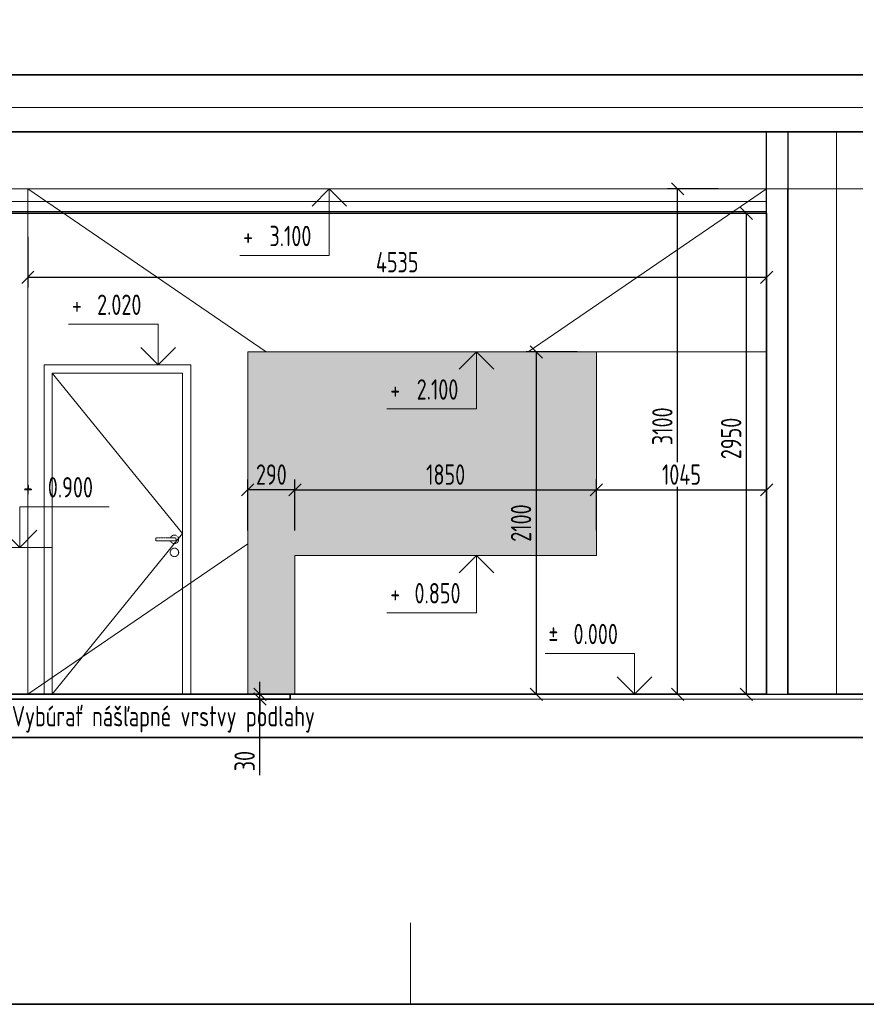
# Model space of a CAD drawing. Header units: inches. Extents: x -96941 to 10978768, y -673 to 1070890.
# Tile 2 of 256: x 6631 to 11828, y 42065 to 48105. Entities that reach past the tile are written whole.
import ezdxf
from ezdxf.enums import TextEntityAlignment as Align

# ---------------------------------------------------------------- set-up
doc = ezdxf.new("R2010")
doc.units = ezdxf.units.IN
doc.linetypes.add('2bodkociarka 1_8', pattern=[3.39, 1.8, -0.53, 0, -0.53, 0, -0.53])
doc.layers.get('Defpoints').update_dxf_attribs({"color": 6, "lineweight": 9})
for name, color, linetype, lineweight in [('!_A_01_TENKÁ', 8, 'Continuous', 13), ('!_A_02_HRUBÁ', 255, 'Continuous', 35), ('!_A_21_KÓTY', 3, 'Continuous', 9), ('!_A_22_PLAVÁK', 110, 'Continuous', 9), ('A-DOOR', 31, 'Continuous', 18), ('A-DOOR-FRAM', 31, 'Continuous', 25), ('A-FLOR', 192, 'Continuous', 13), ('A-WALL', 113, 'Continuous', 18)]:
    doc.layers.add(name, color=color, linetype=linetype, lineweight=lineweight)
doc.layers.add('!_A_51_BÚRACIE PRÁCE', color=40, linetype='Continuous', lineweight=13, true_color=0xffbf00)
doc.styles.add('Iso CP', font='isocp.shx', dxfattribs={"width": 0.8})
doc.dimstyles.new('1-50', dxfattribs={"dimscale": 50, "dimtxt": 2.5, "dimasz": 1.5, "dimexe": 1.25, "dimexo": 1, "dimtad": 1, "dimdec": 0, "dimrnd": 5, "dimdsep": 46, "dimtxsty": 'Iso CP', "dimblk1": 'OBLIQUE', "dimblk2": 'OBLIQUE', "dimsah": 1, "dimcen": 2.5, "dimclrt": 4, "dimadec": 0, "dimazin": 0, "dimtfac": 1, "dimtdec": 0, "dimtmove": 1, "dimatfit": 3, "dimldrblk": 'OBLIQUE', "dimfxl": 5, "dimfxlon": 1, "dimtfill": 1, "dimtolj": 1, "dimtzin": 0, "dimarcsym": 0})

# ---------------------------------------------------------------- blocks, each defined once
blk = doc.blocks.new('rámik')
at = {"layer": '!_A_01_TENKÁ'}
blk.add_lwpolyline([(-31500, 0), (-31500, 500)], dxfattribs=at)
at = {"layer": '!_A_02_HRUBÁ'}
blk.add_lwpolyline([(-36750, 21000), (0, 21000), (0, 0), (-36750, 0)], close=True, dxfattribs=at)
blk = doc.blocks.new('*U1699')
at = {"linetype": 'Continuous'}
for p, q in [((2374.8, 250), (1824.8, 250)), ((2374.8, 0), (2374.8, 250)), ((2374.8, 0), (2268.7, 106.1)), ((2374.8, 0), (2480.8, 106.1)), ((2174.8, 0), (2574.8, 0))]:
    blk.add_line(p, q, dxfattribs=at)
at = {"color": 4, "linetype": 'Continuous', "style": 'Iso CP', "width": 0.8}
blk.add_text('%%P', height=125, dxfattribs=at).set_placement((1876.1, 369.4), align=Align.MIDDLE_CENTER)
at = {"color": 4, "linetype": 'Continuous', "style": 'Iso CP', "width": 0.8, "flags": 8}
blk.add_attdef('VYSKKOT', text='', height=125, dxfattribs=at).set_placement((2136, 369.4), align=Align.MIDDLE_CENTER)
blk = doc.blocks.new('*U1496')
at = {"linetype": 'Continuous'}
for p, q in [((-550, 2270), (-1100, 2270)), ((-550, 2020), (-550, 2270)), ((-550, 2020), (-656.1, 2126.1)), ((-550, 2020), (-443.9, 2126.1)), ((-750, 2020), (-350, 2020))]:
    blk.add_line(p, q, dxfattribs=at)
at = {"color": 4, "linetype": 'Continuous', "style": 'Iso CP', "width": 0.8}
blk.add_text('+', height=125, dxfattribs=at).set_placement((-1048.7, 2389.4), align=Align.MIDDLE_CENTER)
at = {"color": 4, "linetype": 'Continuous', "style": 'Iso CP', "width": 0.8, "flags": 8}
blk.add_attdef('VYSKKOT', text='', height=125, dxfattribs=at).set_placement((-788.8, 2389.4), align=Align.MIDDLE_CENTER)
blk = doc.blocks.new('*U1502')
at = {"linetype": 'Continuous'}
for p, q in [((-850, 1150), (-1400, 1150)), ((-1400, 900), (-1400, 1150)), ((-1400, 900), (-1506.1, 1006.1)), ((-1400, 900), (-1293.9, 1006.1)), ((-1600, 900), (-1200, 900))]:
    blk.add_line(p, q, dxfattribs=at)
at = {"color": 4, "linetype": 'Continuous', "style": 'Iso CP', "width": 0.8}
blk.add_text('+', height=125, dxfattribs=at).set_placement((-1348.7, 1269.4), align=Align.MIDDLE_CENTER)
at = {"color": 4, "linetype": 'Continuous', "style": 'Iso CP', "width": 0.8, "flags": 8}
blk.add_attdef('VYSKKOT', text='', height=125, dxfattribs=at).set_placement((-1088.8, 1269.4), align=Align.MIDDLE_CENTER)
blk = doc.blocks.new('*U1498')
at = {"linetype": 'Continuous'}
for p, q in [((300.7, 3100), (700.7, 3100)), ((500.7, 3100), (394.6, 2993.9)), ((500.7, 3100), (606.8, 2993.9)), ((500.7, 3100), (500.7, 2691.5)), ((500.7, 2691.5), (-49.3, 2691.5))]:
    blk.add_line(p, q, dxfattribs=at)
at = {"color": 4, "linetype": 'Continuous', "style": 'Iso CP', "width": 0.8}
blk.add_text('+', height=125, dxfattribs=at).set_placement((2, 2810.9), align=Align.MIDDLE_CENTER)
at = {"color": 4, "linetype": 'Continuous', "style": 'Iso CP', "width": 0.8, "flags": 8}
blk.add_attdef('VYSKKOT', text='', height=125, dxfattribs=at).set_placement((261.9, 2810.9), align=Align.MIDDLE_CENTER)
blk = doc.blocks.new('_Oblique')
at = {"color": 0, "linetype": 'ByBlock', "lineweight": -2}
blk.add_line((-0.5, -0.5), (0.5, 0.5), dxfattribs=at)
blk = doc.blocks.new('*D1694')
at = {"layer": '!_A_21_KÓTY', "color": 0, "lineweight": -2, "transparency": 16777216}
for p, q in [((8105.7, 43967.2), (8105.7, 44042.2)), ((7855.7, 43967.2), (8168.2, 43967.2)), ((7855.7, 43937.2), (8168.2, 43937.2)), ((8105.7, 43937.2), (8105.7, 43967.2)), ((8105.7, 43937.2), (8105.7, 43967.2)), ((8105.7, 43937.2), (8105.7, 43862.2)), ((8105.7, 43470.6), (8105.7, 43937.2))]:
    blk.add_line(p, q, dxfattribs=at)
at = {"layer": 'Defpoints', "color": 0, "transparency": 16777216}
for p in [(6221, 43967.2), (6221, 43937.2), (8105.7, 43967.2)]:
    blk.add_point(p, dxfattribs=at)
at = {"layer": '!_A_21_KÓTY', "color": 0, "lineweight": -2, "transparency": 16777216, "xscale": 75, "yscale": 75, "zscale": 75}
for p, rotation in [((8105.7, 43967.2), 270), ((8105.7, 43937.2), 90)]:
    blk.add_blockref('_Oblique', p, dxfattribs=dict(at, rotation=rotation))
at = {"layer": '!_A_21_KÓTY', "color": 4, "transparency": 16777216, "insert": (8011.9, 43556.9), "char_height": 125, "attachment_point": 5, "rotation": 90, "style": 'Iso CP', "bg_fill": 3, "box_fill_scale": 1.1, "bg_fill_color": 256, "bg_fill_true_color": 13158600, "bg_fill_transparency": 0}
blk.add_mtext('\\A1;30', dxfattribs=at)
blk = doc.blocks.new('*D1695')
at = {"layer": '!_A_21_KÓTY', "color": 0, "lineweight": -2, "transparency": 16777216}
for p, q in [((10919.8, 47067.2), (10607.3, 47067.2)), ((10669.8, 43967.2), (10669.8, 47067.2)), ((10419.8, 43967.2), (10732.3, 43967.2))]:
    blk.add_line(p, q, dxfattribs=at)
at = {"layer": 'Defpoints', "color": 0, "transparency": 16777216}
for p in [(10669.8, 47067.2), (11216, 47067.2), (6221, 43967.2)]:
    blk.add_point(p, dxfattribs=at)
at = {"layer": '!_A_21_KÓTY', "color": 0, "lineweight": -2, "transparency": 16777216, "xscale": 75, "yscale": 75, "zscale": 75}
for p, rotation in [((10669.8, 47067.2), 90), ((10669.8, 43967.2), 270)]:
    blk.add_blockref('_Oblique', p, dxfattribs=dict(at, rotation=rotation))
at = {"layer": '!_A_21_KÓTY', "color": 4, "transparency": 16777216, "insert": (10576.1, 45611), "char_height": 125, "attachment_point": 5, "rotation": 90, "style": 'Iso CP', "bg_fill": 3, "box_fill_scale": 1.1, "bg_fill_color": 256, "bg_fill_true_color": 13158600, "bg_fill_transparency": 0}
blk.add_mtext('\\A1;3100', dxfattribs=at)
blk = doc.blocks.new('*D1696')
at = {"layer": '!_A_21_KÓTY', "color": 0, "lineweight": -2, "transparency": 16777216}
for p, q in [((11166, 46917.2), (11029.6, 46917.2)), ((11092.1, 43967.2), (11092.1, 46917.2)), ((11166, 43967.2), (11029.6, 43967.2))]:
    blk.add_line(p, q, dxfattribs=at)
at = {"layer": 'Defpoints', "color": 0, "transparency": 16777216}
for p in [(11092.1, 46917.2), (11216, 46917.2), (11216, 43967.2)]:
    blk.add_point(p, dxfattribs=at)
at = {"layer": '!_A_21_KÓTY', "color": 0, "lineweight": -2, "transparency": 16777216, "xscale": 75, "yscale": 75, "zscale": 75}
for p, rotation in [((11092.1, 46917.2), 90), ((11092.1, 43967.2), 270)]:
    blk.add_blockref('_Oblique', p, dxfattribs=dict(at, rotation=rotation))
at = {"layer": '!_A_21_KÓTY', "color": 4, "transparency": 16777216, "insert": (10998.3, 45536), "char_height": 125, "attachment_point": 5, "rotation": 90, "style": 'Iso CP', "bg_fill": 3, "box_fill_scale": 1.1, "bg_fill_color": 256, "bg_fill_true_color": 13158600, "bg_fill_transparency": 0}
blk.add_mtext('\\A1;2950', dxfattribs=at)
blk = doc.blocks.new('*D1697')
at = {"layer": '!_A_21_KÓTY', "color": 0, "lineweight": -2, "transparency": 16777216}
for p, q in [((6681, 46773.9), (6681, 46461.4)), ((11216, 46773.9), (11216, 46461.4)), ((11216, 46523.9), (6681, 46523.9))]:
    blk.add_line(p, q, dxfattribs=at)
at = {"layer": 'Defpoints', "color": 0, "transparency": 16777216}
for p in [(6681, 47067.2), (11216, 47067.2), (6681, 46523.9)]:
    blk.add_point(p, dxfattribs=at)
at = {"layer": '!_A_21_KÓTY', "color": 0, "lineweight": -2, "transparency": 16777216, "xscale": 75, "yscale": 75, "zscale": 75, "rotation": 180}
blk.add_blockref('_Oblique', (6681, 46523.9), dxfattribs=at)
at = {"layer": '!_A_21_KÓTY', "color": 0, "lineweight": -2, "transparency": 16777216, "xscale": 75, "yscale": 75, "zscale": 75}
blk.add_blockref('_Oblique', (11216, 46523.9), dxfattribs=at)
at = {"layer": '!_A_21_KÓTY', "color": 4, "transparency": 16777216, "insert": (8948.5, 46617.6), "char_height": 125, "attachment_point": 5, "style": 'Iso CP', "bg_fill": 3, "box_fill_scale": 1.1, "bg_fill_color": 256, "bg_fill_true_color": 13158600, "bg_fill_transparency": 0}
blk.add_mtext('\\A1;4535', dxfattribs=at)
blk = doc.blocks.new('*D1701')
at = {"layer": '!_A_21_KÓTY', "color": 0, "lineweight": -2, "transparency": 16777216}
for p, q in [((10052.3, 46067.2), (9739.8, 46067.2)), ((9802.3, 46067.2), (9802.3, 43967.2)), ((10052.3, 43967.2), (9739.8, 43967.2))]:
    blk.add_line(p, q, dxfattribs=at)
at = {"layer": 'Defpoints', "color": 0, "transparency": 16777216}
for p in [(10171, 46067.2), (9802.3, 43967.2), (10171, 43967.2)]:
    blk.add_point(p, dxfattribs=at)
at = {"layer": '!_A_21_KÓTY', "color": 0, "lineweight": -2, "transparency": 16777216, "xscale": 75, "yscale": 75, "zscale": 75}
for p, rotation in [((9802.3, 46067.2), 90), ((9802.3, 43967.2), 270)]:
    blk.add_blockref('_Oblique', p, dxfattribs=dict(at, rotation=rotation))
at = {"layer": '!_A_21_KÓTY', "color": 4, "transparency": 16777216, "insert": (9708.5, 45017.2), "char_height": 125, "attachment_point": 5, "rotation": 90, "style": 'Iso CP', "bg_fill": 3, "box_fill_scale": 1.1, "bg_fill_color": 256, "bg_fill_true_color": 13158600, "bg_fill_transparency": 0}
blk.add_mtext('\\A1;2100', dxfattribs=at)
blk = doc.blocks.new('*D1702')
at = {"layer": '!_A_21_KÓTY', "color": 0, "lineweight": -2, "transparency": 16777216}
for p, q in [((8031, 44970.9), (8031, 45283.4)), ((8321, 44970.9), (8321, 45283.4)), ((8321, 45220.9), (8031, 45220.9))]:
    blk.add_line(p, q, dxfattribs=at)
at = {"layer": 'Defpoints', "color": 0, "transparency": 16777216}
for p in [(8031, 44817.2), (8321, 44817.2)]:
    blk.add_point(p, dxfattribs=at)
at = {"layer": '!_A_21_KÓTY', "color": 0, "lineweight": -2, "transparency": 16777216, "xscale": 75, "yscale": 75, "zscale": 75, "rotation": 180}
blk.add_blockref('_Oblique', (8031, 45220.9), dxfattribs=at)
at = {"layer": '!_A_21_KÓTY', "color": 0, "lineweight": -2, "transparency": 16777216, "xscale": 75, "yscale": 75, "zscale": 75}
blk.add_blockref('_Oblique', (8321, 45220.9), dxfattribs=at)
at = {"layer": '!_A_21_KÓTY', "color": 4, "transparency": 16777216, "insert": (8176, 45314.6), "char_height": 125, "attachment_point": 5, "style": 'Iso CP', "bg_fill": 3, "box_fill_scale": 1.1, "bg_fill_color": 256, "bg_fill_true_color": 13158600, "bg_fill_transparency": 0}
blk.add_mtext('\\A1;290', dxfattribs=at)
at = {"layer": 'Defpoints', "color": 0, "transparency": 16777216}
blk.add_point((8031, 45220.9), dxfattribs=at)
blk = doc.blocks.new('*D1703')
at = {"layer": '!_A_21_KÓTY', "color": 0, "lineweight": -2, "transparency": 16777216}
for p, q in [((8321, 44970.9), (8321, 45283.4)), ((10171, 44970.9), (10171, 45283.4)), ((8321, 45220.9), (10171, 45220.9))]:
    blk.add_line(p, q, dxfattribs=at)
at = {"layer": 'Defpoints', "color": 0, "transparency": 16777216}
for p in [(10171, 45220.9), (8321, 44817.2), (10171, 44817.2)]:
    blk.add_point(p, dxfattribs=at)
at = {"layer": '!_A_21_KÓTY', "color": 0, "lineweight": -2, "transparency": 16777216, "xscale": 75, "yscale": 75, "zscale": 75, "rotation": 180}
blk.add_blockref('_Oblique', (8321, 45220.9), dxfattribs=at)
at = {"layer": '!_A_21_KÓTY', "color": 0, "lineweight": -2, "transparency": 16777216, "xscale": 75, "yscale": 75, "zscale": 75}
blk.add_blockref('_Oblique', (10171, 45220.9), dxfattribs=at)
at = {"layer": '!_A_21_KÓTY', "color": 4, "transparency": 16777216, "insert": (9246, 45314.6), "char_height": 125, "attachment_point": 5, "style": 'Iso CP', "bg_fill": 3, "box_fill_scale": 1.1, "bg_fill_color": 256, "bg_fill_true_color": 13158600, "bg_fill_transparency": 0}
blk.add_mtext('\\A1;1850', dxfattribs=at)
blk = doc.blocks.new('*D1704')
at = {"layer": '!_A_21_KÓTY', "color": 0, "lineweight": -2, "transparency": 16777216}
for p, q in [((10171, 44970.9), (10171, 45283.4)), ((11216, 44970.9), (11216, 45283.4)), ((10171, 45220.9), (11216, 45220.9))]:
    blk.add_line(p, q, dxfattribs=at)
at = {"layer": 'Defpoints', "color": 0, "transparency": 16777216}
for p in [(11216, 45220.9), (10171, 44817.2), (11216, 43967.2)]:
    blk.add_point(p, dxfattribs=at)
at = {"layer": '!_A_21_KÓTY', "color": 0, "lineweight": -2, "transparency": 16777216, "xscale": 75, "yscale": 75, "zscale": 75, "rotation": 180}
blk.add_blockref('_Oblique', (10171, 45220.9), dxfattribs=at)
at = {"layer": '!_A_21_KÓTY', "color": 0, "lineweight": -2, "transparency": 16777216, "xscale": 75, "yscale": 75, "zscale": 75}
blk.add_blockref('_Oblique', (11216, 45220.9), dxfattribs=at)
at = {"layer": '!_A_21_KÓTY', "color": 4, "transparency": 16777216, "insert": (10693.5, 45314.6), "char_height": 125, "attachment_point": 5, "style": 'Iso CP', "bg_fill": 3, "box_fill_scale": 1.1, "bg_fill_color": 256, "bg_fill_true_color": 13158600, "bg_fill_transparency": 0}
blk.add_mtext('\\A1;1045', dxfattribs=at)
blk = doc.blocks.new('*U1705')
at = {"linetype": 'Continuous'}
for p, q in [((1203.8, 2100), (1603.8, 2100)), ((1403.8, 2100), (1297.8, 1993.9)), ((1403.8, 2100), (1509.9, 1993.9)), ((1403.8, 2100), (1403.8, 1750)), ((1403.8, 1750), (853.8, 1750))]:
    blk.add_line(p, q, dxfattribs=at)
at = {"color": 4, "linetype": 'Continuous', "style": 'Iso CP', "width": 0.8}
blk.add_text('+', height=125, dxfattribs=at).set_placement((905.2, 1869.4), align=Align.MIDDLE_CENTER)
at = {"color": 4, "linetype": 'Continuous', "style": 'Iso CP', "width": 0.8, "flags": 8}
blk.add_attdef('VYSKKOT', text='', height=125, dxfattribs=at).set_placement((1165, 1869.4), align=Align.MIDDLE_CENTER)
blk = doc.blocks.new('*U1707')
at = {"linetype": 'Continuous'}
for p, q in [((1203.8, 850), (1603.8, 850)), ((1403.8, 850), (1297.8, 743.9)), ((1403.8, 850), (1509.9, 743.9)), ((1403.8, 850), (1403.8, 500)), ((1403.8, 500), (853.8, 500))]:
    blk.add_line(p, q, dxfattribs=at)
at = {"color": 4, "linetype": 'Continuous', "style": 'Iso CP', "width": 0.8}
blk.add_text('+', height=125, dxfattribs=at).set_placement((905.2, 619.4), align=Align.MIDDLE_CENTER)
at = {"color": 4, "linetype": 'Continuous', "style": 'Iso CP', "width": 0.8, "flags": 8}
blk.add_attdef('VYSKKOT', text='', height=125, dxfattribs=at).set_placement((1165, 619.4), align=Align.MIDDLE_CENTER)

msp = doc.modelspace()

# ---------------------------------------------------------------- linework, layer by layer
at = {"layer": '!_A_01_TENKÁ'}
for p, q in [((5144.615, 47567.222), (11807.729, 47567.222)), ((11646.038, 43967.222), (11646.038, 47417.222)), ((6681.038, 43967.222), (6681.038, 47067.222)), ((11807.729, 43937.222), (5911.038, 43937.222)), ((6321.038, 43702.222), (11807.729, 43702.222))]:
    msp.add_line(p, q, dxfattribs=at)
for points in [[(6321.038, 47067.222), (11807.729, 47067.222)], [(11216.038, 46989.222), (6321.038, 46989.222)], [(11216.038, 46929.222), (6321.038, 46929.222)]]:
    msp.add_lwpolyline(points, dxfattribs=at)
at = {"layer": '!_A_02_HRUBÁ'}
msp.add_line((11807.729, 47767.222), (5144.615, 47767.222), dxfattribs=at)
for points in [[(6321.038, 47417.222), (11807.729, 47417.222)], [(8291.038, 43967.222), (11216.038, 43967.222)], [(11346.038, 43967.222), (11807.729, 43967.222)], [(6321.038, 43702.222), (11807.729, 43702.222)]]:
    msp.add_lwpolyline(points, dxfattribs=at)
at = {"layer": '!_A_02_HRUBÁ', "lineweight": 35}
for points in [[(11346.038, 43967.222), (11346.038, 47067.222)], [(11216.038, 46917.222), (6321.038, 46917.222)], [(11216.038, 46917.222), (11216.038, 43967.222)]]:
    msp.add_lwpolyline(points, dxfattribs=at)
at = {"layer": '!_A_51_BÚRACIE PRÁCE'}
for points in [[(6681.038, 47067.222), (8143.942, 46067.222)], [(6681.038, 43967.222), (8031.038, 44890.045)]]:
    msp.add_lwpolyline(points, dxfattribs=at)
at = {"layer": '!_A_51_BÚRACIE PRÁCE', "lineweight": 35}
msp.add_lwpolyline([(6221.038, 43967.222), (6221.038, 43937.222), (8291.038, 43937.222), (8291.038, 43967.222), (6221.038, 43967.222)], dxfattribs=at)
at = {"layer": 'A-DOOR', "color": 40, "linetype": 'Continuous', "lineweight": 18, "true_color": 0xffbf00}
for p, q in [((6831.038, 45937.222), (7631.038, 44952.222)), ((6831.038, 45937.222), (7631.038, 44952.222)), ((6831.038, 45937.222), (6831.038, 43967.222)), ((7631.038, 45937.222), (6831.038, 45937.222)), ((7631.038, 43967.222), (7631.038, 45937.222)), ((6831.038, 43967.222), (7631.038, 44952.222)), ((7631.038, 44952.222), (6831.038, 43967.222))]:
    msp.add_line(p, q, dxfattribs=at)
at = {"layer": 'A-DOOR', "color": 40, "linetype": '2bodkociarka 1_8', "lineweight": 18, "true_color": 0xffbf00}
for p, q in [((7466.038, 44927.222), (7466.038, 44907.222)), ((7581.038, 44927.222), (7466.038, 44927.222)), ((7466.038, 44907.222), (7581.038, 44907.222))]:
    msp.add_line(p, q, dxfattribs=at)
msp.add_circle((7581.038, 44837.222), 26, dxfattribs=at)
for radius, start, end in [(26, 202.6198649, 157.3801351), (10, 270, 90)]:
    msp.add_arc((7581.038, 44917.222), radius, start, end, dxfattribs=at)
at = {"layer": 'A-DOOR-FRAM', "color": 40, "linetype": 'Continuous', "lineweight": 18, "true_color": 0xffbf00}
for p, q in [((7681.038, 45987.222), (6781.038, 45987.222)), ((6781.038, 45987.222), (6781.038, 43967.222)), ((7681.038, 45987.222), (7681.038, 43967.222)), ((6831.038, 43967.222), (6831.038, 45937.222)), ((6831.038, 45937.222), (7631.038, 45937.222)), ((7631.038, 43967.222), (7631.038, 45937.222))]:
    msp.add_line(p, q, dxfattribs=at)
at = {"layer": 'A-FLOR', "color": 7, "lineweight": 25}
msp.add_line((5931.038, 43967.222), (11807.729, 43967.222), dxfattribs=at)
at = {"layer": 'A-WALL', "color": 7, "lineweight": 25}
for p, q in [((11216.038, 43967.222), (11216.038, 47417.222)), ((11346.038, 47417.222), (11346.038, 43967.222))]:
    msp.add_line(p, q, dxfattribs=at)
at = {"layer": 'A-WALL', "color": 40, "true_color": 0xffbf00}
for p, q in [((6781.038, 43967.222), (6781.038, 45987.222)), ((6781.038, 45987.222), (7681.038, 45987.222)), ((7681.038, 45987.222), (7681.038, 43967.222))]:
    msp.add_line(p, q, dxfattribs=at)

# ---------------------------------------------------------------- block references
at = {"layer": '!_A_01_TENKÁ'}
msp.add_blockref('rámik', (40530.377, 42064.999), dxfattribs=at)
at = {"layer": '!_A_22_PLAVÁK'}
for name, values in [('*U1498', {'VYSKKOT': '3.100'}), ('*U1496', {'VYSKKOT': '2.020'}), ('*U1502', {'VYSKKOT': '0.900'}), ('*U1699', {'VYSKKOT': '0.000'})]:
    msp.add_blockref(name, (8031.038, 43967.222), dxfattribs=at).add_auto_attribs(values)

# ---------------------------------------------------------------- next in the draw order: dimensions: what is measured, and where the dimension line sits
at = {"layer": '!_A_21_KÓTY'}
dim = msp.add_linear_dim(base=(8105.657, 43967.222), p1=(6221.038, 43937.222), p2=(6221.038, 43967.222), angle=90, dimstyle='1-50', dxfattribs=at)
dim.commit()
dim.dimension.update_dxf_attribs({"geometry": '*D1694', "text_midpoint": (8105.657, 43556.915), "dimtype": 160})

# ---------------------------------------------------------------- next in the draw order: dimensions: what is measured, and where the dimension line sits
dim = msp.add_linear_dim(base=(10669.817, 47067.222), p1=(6221.038, 43967.222), p2=(11216.038, 47067.222), angle=90, dimstyle='1-50', dxfattribs=at)
dim.commit()
dim.dimension.update_dxf_attribs({"geometry": '*D1695', "text_midpoint": (10669.817, 45610.972), "dimtype": 160})

# ---------------------------------------------------------------- next in the draw order: linework, layer by layer
at = {"layer": '!_A_01_TENKÁ'}
for points in [[(8321.038, 44817.222), (10171.038, 44817.222)], [(8321.038, 43967.222), (8321.038, 44817.222)]]:
    msp.add_lwpolyline(points, dxfattribs=at)
at = {"layer": '!_A_51_BÚRACIE PRÁCE'}
msp.add_lwpolyline([(8031.038, 46067.222), (8031.038, 43967.222)], dxfattribs=at)

# ---------------------------------------------------------------- next in the draw order: texts
at = {"layer": '!_A_51_BÚRACIE PRÁCE', "insert": (6583.283, 43895.111), "char_height": 125, "attachment_point": 1, "style": 'Iso CP'}
msp.add_mtext_dynamic_manual_height_columns('Vybúrať nášľapné vrstvy podlahy', width=2069.94441, gutter_width=1, heights=[0], dxfattribs=at)

# ---------------------------------------------------------------- next in the draw order: dimensions: what is measured, and where the dimension line sits
at = {"layer": '!_A_21_KÓTY'}
dim = msp.add_linear_dim(base=(11092.087, 46917.222), p1=(11216.038, 43967.222), p2=(11216.038, 46917.222), angle=90, dimstyle='1-50', dxfattribs=at)
dim.commit()
dim.dimension.update_dxf_attribs({"geometry": '*D1696', "text_midpoint": (11092.087, 45535.985), "dimtype": 160})

# ---------------------------------------------------------------- next in the draw order: linework, layer by layer
at = {"layer": '!_A_01_TENKÁ'}
msp.add_lwpolyline([(10171.038, 44817.222), (10171.038, 46067.222), (11216.038, 46067.222)], dxfattribs=at)

# ---------------------------------------------------------------- next in the draw order: dimensions: what is measured, and where the dimension line sits
at = {"layer": '!_A_21_KÓTY'}
for base, p1, p2, picture, middle in [((6681.038, 46523.856), (11216.038, 47067.222), (6681.038, 47067.222), '*D1697', (8948.538, 46617.606)), ((8031.038, 45220.884), (8321.038, 44817.222), (8031.038, 44817.222), '*D1702', (8176.038, 45314.647))]:
    dim = msp.add_linear_dim(base=base, p1=p1, p2=p2, dimstyle='1-50', dxfattribs=at)
    dim.commit()
    dim.dimension.update_dxf_attribs({"geometry": picture, "text_midpoint": middle})

# ---------------------------------------------------------------- next in the draw order: linework, layer by layer
at = {"layer": '!_A_51_BÚRACIE PRÁCE'}
msp.add_lwpolyline([(9753.135, 46067.222), (11216.038, 47067.222)], dxfattribs=at)

# ---------------------------------------------------------------- next in the draw order: dimensions: what is measured, and where the dimension line sits
at = {"layer": '!_A_21_KÓTY'}
dim = msp.add_linear_dim(base=(9802.301, 43967.222), p1=(10171.038, 46067.222), p2=(10171.038, 43967.222), angle=90, dimstyle='1-50', dxfattribs=at)
dim.commit()
dim.dimension.update_dxf_attribs({"geometry": '*D1701', "text_midpoint": (9708.539, 45017.222)})

# ---------------------------------------------------------------- next in the draw order: block references
at = {"layer": '!_A_22_PLAVÁK'}
msp.add_blockref('*U1705', (8031.038, 43967.222), dxfattribs=at).add_auto_attribs({'VYSKKOT': '2.100'})

# ---------------------------------------------------------------- next in the draw order: dimensions: what is measured, and where the dimension line sits
at = {"layer": '!_A_21_KÓTY'}
dim = msp.add_linear_dim(base=(10171.038, 45220.884), p1=(8321.038, 44817.222), p2=(10171.038, 44817.222), dimstyle='1-50', dxfattribs=at)
dim.commit()
dim.dimension.update_dxf_attribs({"geometry": '*D1703', "text_midpoint": (9246.038, 45314.634)})

# ---------------------------------------------------------------- next in the draw order: block references
at = {"layer": '!_A_22_PLAVÁK'}
msp.add_blockref('*U1707', (8031.038, 43967.222), dxfattribs=at).add_auto_attribs({'VYSKKOT': '0.850'})

# ---------------------------------------------------------------- next in the draw order: dimensions: what is measured, and where the dimension line sits
at = {"layer": '!_A_21_KÓTY'}
dim = msp.add_linear_dim(base=(11216.038, 45220.884), p1=(10171.038, 44817.222), p2=(11216.038, 43967.222), dimstyle='1-50', dxfattribs=at)
dim.commit()
dim.dimension.update_dxf_attribs({"geometry": '*D1704', "text_midpoint": (10693.538, 45314.634)})

# ---------------------------------------------------------------- next in the draw order: hatches: boundary and pattern name
at = {"layer": '!_A_51_BÚRACIE PRÁCE', "linetype": 'Continuous'}
msp.add_hatch(color=256, dxfattribs=at).paths.add_polyline_path([(8031.038, 46067.222), (10171.038, 46067.222), (10171.038, 44817.222), (8321.038, 44817.222), (8321.038, 43967.222), (8031.038, 43967.222)])

# ---------------------------------------------------------------- next in the draw order: linework, layer by layer
at = {"layer": '!_A_01_TENKÁ'}
msp.add_lwpolyline([(10171.038, 46067.222), (8031.038, 46067.222), (8031.038, 43967.222)], dxfattribs=at)

doc.saveas('drawing.dxf')
